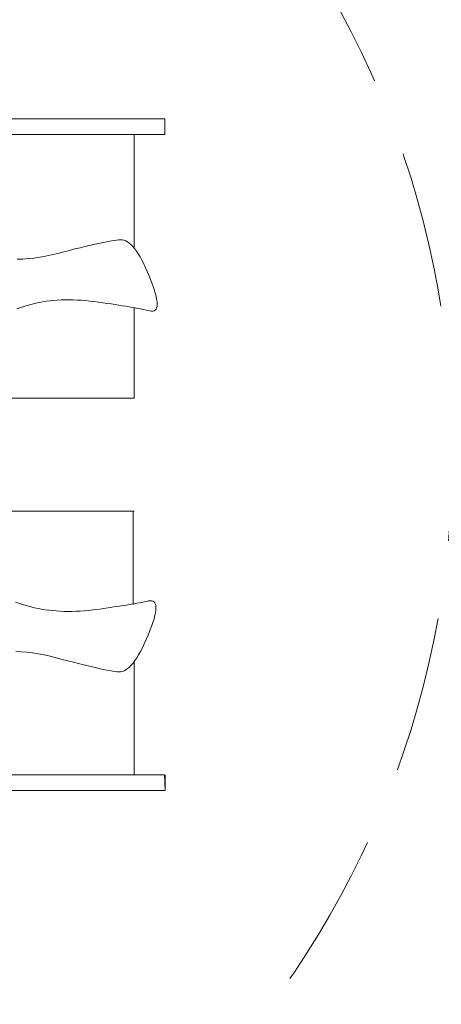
# Model space of a CAD drawing. Header units: millimetres. Extents: x -6792 to 22441, y -13430 to 4653.
# Tile 69 of 256: x -3774 to -3740, y -8139 to -8059. Entities that reach past the tile are written whole.
import ezdxf
from ezdxf import colors
from ezdxf.entities.mleader import LeaderData, LeaderLine
from ezdxf.math import Vec2, Vec3

# ---------------------------------------------------------------- set-up
doc = ezdxf.new("R2010")
doc.units = ezdxf.units.MM
doc.linetypes.add('DASHED', pattern=[19.05, 12.7, -6.35])
doc.layers.add('_A_OPIS', color=253, linetype='Continuous', lineweight=9)
doc.layers.add('Wyposazenie Wew - ludzie 2d', color=7, linetype='Continuous')
doc.styles.get("Standard").update_dxf_attribs({"font": 'arial.ttf'})

# ---------------------------------------------------------------- blocks, each defined once
blk = doc.blocks.new('_Dot')
at = {"color": 0, "linetype": 'ByBlock', "lineweight": -2}
blk.add_line((-0.5, 0), (-1, 0), dxfattribs=at)
at = {"color": 0, "linetype": 'ByBlock', "const_width": 0.5}
blk.add_lwpolyline([(-0.25, 0, 1), (0.25, 0, 1)], format="xyb", close=True, dxfattribs=at)
blk = doc.blocks.new('Z$W@#0FA31E09')
at = {"layer": 'Wyposazenie Wew - ludzie 2d', "color": 8, "linetype": 'Continuous', "lineweight": 0, "true_color": 0x707070}
for p, q in [((47.753, 126.75), (47.753, 89.154)), ((49.023, 126.68), (47.753, 126.75)), ((49.023, 126.75), (47.753, 126.75)), ((47.753, 113.823), (47.753, 126.75)), ((49.023, 89.154), (49.023, 126.68)), ((100.839, 126.709), (100.839, 89.154)), ((102.109, 126.709), (100.839, 126.709)), ((100.839, 102.443), (100.839, 126.709)), ((102.109, 89.154), (102.109, 126.709)), ((102.109, 126.709), (102.109, 102.545)), ((61.645, 125.836), (61.908, 125.905)), ((61.908, 125.905), (62.146, 125.956)), ((62.146, 125.956), (62.357, 125.986)), ((62.357, 125.986), (62.543, 125.997)), ((62.543, 125.997), (62.703, 125.989)), ((62.703, 125.989), (62.836, 125.961)), ((62.836, 125.961), (62.944, 125.913)), ((62.944, 125.913), (63.025, 125.846)), ((86.634, 125.933), (86.579, 125.846)), ((86.715, 126.001), (86.634, 125.933)), ((86.823, 126.05), (86.715, 126.001)), ((86.956, 126.079), (86.823, 126.05)), ((87.115, 126.088), (86.956, 126.079)), ((87.301, 126.079), (87.115, 126.088)), ((87.513, 126.05), (87.301, 126.079)), ((87.751, 126.001), (87.513, 126.05)), ((88.015, 125.933), (87.751, 126.001)), ((88.305, 125.846), (88.015, 125.933)), ((59.619, 125.048), (59.963, 125.204)), ((59.963, 125.204), (60.331, 125.361)), ((60.331, 125.361), (60.699, 125.509)), ((60.699, 125.509), (61.04, 125.637)), ((61.04, 125.637), (61.356, 125.746)), ((61.356, 125.746), (61.645, 125.836)), ((63.056, 125.22), (63.02, 125.045)), ((63.025, 125.846), (63.081, 125.759)), ((63.092, 125.381), (63.056, 125.22)), ((63.081, 125.759), (63.111, 125.653)), ((63.114, 125.527), (63.092, 125.381)), ((63.111, 125.653), (63.114, 125.527)), ((86.55, 125.74), (86.548, 125.614)), ((86.548, 125.614), (86.571, 125.468)), ((86.579, 125.846), (86.55, 125.74)), ((86.571, 125.468), (86.608, 125.307)), ((86.608, 125.307), (86.646, 125.133)), ((86.646, 125.133), (86.685, 124.946)), ((88.621, 125.74), (88.305, 125.846)), ((88.963, 125.614), (88.621, 125.74)), ((89.332, 125.468), (88.963, 125.614)), ((89.701, 125.314), (89.332, 125.468)), ((90.046, 125.161), (89.701, 125.314)), ((90.367, 125.008), (90.046, 125.161)), ((58.066, 124.138), (58.264, 124.287)), ((58.264, 124.287), (58.487, 124.436)), ((58.487, 124.436), (58.733, 124.587)), ((58.733, 124.587), (59.004, 124.74)), ((59.004, 124.74), (59.299, 124.893)), ((59.299, 124.893), (59.619, 125.048)), ((62.905, 124.445), (62.865, 124.219)), ((62.944, 124.658), (62.905, 124.445)), ((62.982, 124.858), (62.944, 124.658)), ((63.02, 125.045), (62.982, 124.858)), ((86.685, 124.946), (86.724, 124.746)), ((86.724, 124.746), (86.765, 124.533)), ((86.765, 124.533), (86.807, 124.308)), ((86.807, 124.308), (86.85, 124.07)), ((90.664, 124.857), (90.367, 125.008)), ((90.936, 124.707), (90.664, 124.857)), ((91.183, 124.558), (90.936, 124.707)), ((91.407, 124.41), (91.183, 124.558)), ((91.606, 124.263), (91.407, 124.41)), ((49.023, 124.228), (58.186, 124.228)), ((57.441, 123.415), (57.517, 123.557)), ((57.517, 123.557), (57.618, 123.701)), ((57.618, 123.701), (57.743, 123.845)), ((57.743, 123.845), (57.893, 123.991)), ((57.893, 123.991), (58.066, 124.138)), ((62.782, 123.729), (62.74, 123.465)), ((62.824, 123.98), (62.782, 123.729)), ((62.81, 124.139), (70.359, 124.139)), ((62.865, 124.219), (62.824, 123.98)), ((70.359, 114.026), (70.359, 124.228)), ((79.503, 124.228), (86.821, 124.228)), ((79.503, 114.068), (79.503, 124.228)), ((79.503, 114.068), (79.503, 124.228)), ((86.85, 124.07), (86.893, 123.818)), ((86.893, 123.818), (86.938, 123.555)), ((86.938, 123.555), (86.983, 123.278)), ((91.781, 124.117), (91.606, 124.263)), ((100.839, 124.228), (91.647, 124.228)), ((91.931, 123.972), (91.781, 124.117)), ((92.057, 123.829), (91.931, 123.972)), ((92.159, 123.686), (92.057, 123.829)), ((92.237, 123.545), (92.159, 123.686)), ((92.29, 123.404), (92.237, 123.545)), ((57.357, 122.997), (57.361, 123.135)), ((57.37, 122.848), (57.357, 122.997)), ((57.361, 123.135), (57.389, 123.275)), ((57.39, 122.677), (57.37, 122.848)), ((57.389, 123.275), (57.441, 123.415)), ((62.652, 122.898), (62.607, 122.595)), ((62.696, 123.188), (62.652, 122.898)), ((62.74, 123.465), (62.696, 123.188)), ((86.983, 123.278), (87.03, 122.988)), ((87.03, 122.988), (87.077, 122.686)), ((92.266, 122.612), (92.293, 122.806)), ((92.319, 123.265), (92.29, 123.404)), ((92.293, 122.806), (92.312, 122.978)), ((92.312, 122.978), (92.323, 123.127)), ((92.323, 123.127), (92.319, 123.265)), ((57.419, 122.483), (57.39, 122.677)), ((57.455, 122.267), (57.419, 122.483)), ((57.499, 122.028), (57.455, 122.267)), ((57.551, 121.767), (57.499, 122.028)), ((62.514, 121.951), (62.466, 121.61)), ((62.561, 122.28), (62.514, 121.951)), ((62.607, 122.595), (62.561, 122.28)), ((87.077, 122.686), (87.125, 122.371)), ((87.125, 122.371), (87.175, 122.043)), ((87.175, 122.043), (87.225, 121.702)), ((92.081, 121.612), (92.139, 121.896)), ((92.139, 121.896), (92.189, 122.157)), ((92.189, 122.157), (92.231, 122.396)), ((92.231, 122.396), (92.266, 122.612)), ((57.611, 121.484), (57.551, 121.767)), ((57.678, 121.178), (57.611, 121.484)), ((57.754, 120.85), (57.678, 121.178)), ((62.417, 121.256), (62.372, 120.899)), ((62.466, 121.61), (62.417, 121.256)), ((87.225, 121.702), (87.276, 121.349)), ((87.276, 121.349), (87.324, 120.991)), ((91.943, 120.977), (92.016, 121.306)), ((92.016, 121.306), (92.081, 121.612)), ((57.837, 120.499), (57.754, 120.85)), ((57.928, 120.126), (57.837, 120.499)), ((62.334, 120.546), (62.302, 120.199)), ((62.372, 120.899), (62.334, 120.546)), ((87.324, 120.991), (87.365, 120.639)), ((87.365, 120.639), (87.399, 120.293)), ((91.774, 120.252), (91.862, 120.626)), ((91.862, 120.626), (91.943, 120.977)), ((58.027, 119.731), (57.928, 120.126)), ((58.134, 119.313), (58.027, 119.731)), ((62.261, 119.522), (62.252, 119.191)), ((62.278, 119.858), (62.261, 119.522)), ((62.302, 120.199), (62.278, 119.858)), ((87.399, 120.293), (87.426, 119.951)), ((87.426, 119.951), (87.445, 119.615)), ((87.445, 119.615), (87.457, 119.284)), ((91.574, 119.437), (91.678, 119.856)), ((91.678, 119.856), (91.774, 120.252)), ((58.249, 118.873), (58.134, 119.313)), ((58.371, 118.41), (58.249, 118.873)), ((62.252, 119.191), (62.249, 118.865)), ((62.249, 118.865), (62.254, 118.545)), ((87.457, 119.284), (87.462, 118.959)), ((87.462, 118.959), (87.46, 118.639)), ((91.343, 118.533), (91.462, 118.996)), ((91.462, 118.996), (91.574, 119.437)), ((49.023, 102.443), (49.023, 118.598)), ((58.502, 117.925), (58.371, 118.41)), ((58.627, 117.433), (58.502, 117.925)), ((62.254, 118.545), (62.265, 118.23)), ((62.265, 118.23), (62.284, 117.921)), ((62.284, 117.921), (62.31, 117.617)), ((87.434, 118.014), (87.411, 117.71)), ((87.451, 118.324), (87.434, 118.014)), ((87.46, 118.639), (87.451, 118.324)), ((91.095, 117.554), (91.216, 118.047)), ((91.216, 118.047), (91.343, 118.533)), ((58.734, 116.949), (58.627, 117.433)), ((62.31, 117.617), (62.343, 117.318)), ((62.343, 117.318), (62.383, 117.025)), ((87.342, 117.118), (87.296, 116.829)), ((87.38, 117.411), (87.342, 117.118)), ((87.411, 117.71), (87.38, 117.411)), ((90.992, 117.069), (91.095, 117.554)), ((58.822, 116.474), (58.734, 116.949)), ((58.892, 116.008), (58.822, 116.474)), ((62.383, 117.025), (62.431, 116.737)), ((62.431, 116.737), (62.485, 116.454)), ((62.485, 116.454), (62.547, 116.177)), ((87.244, 116.546), (87.184, 116.269)), ((87.296, 116.829), (87.244, 116.546)), ((90.84, 116.126), (90.907, 116.593)), ((90.907, 116.593), (90.992, 117.069)), ((58.944, 115.549), (58.892, 116.008)), ((58.977, 115.099), (58.944, 115.549)), ((62.547, 116.177), (62.617, 115.896)), ((62.617, 115.896), (62.698, 115.602)), ((62.698, 115.602), (62.788, 115.294)), ((87.038, 115.692), (86.95, 115.384)), ((87.116, 115.987), (87.038, 115.692)), ((87.184, 116.269), (87.116, 115.987)), ((90.762, 115.217), (90.792, 115.667)), ((90.792, 115.667), (90.84, 116.126)), ((58.992, 114.658), (58.977, 115.099)), ((62.788, 115.294), (62.889, 114.974)), ((62.889, 114.974), (62.999, 114.64)), ((86.852, 115.063), (86.744, 114.728)), ((86.95, 115.384), (86.852, 115.063)), ((90.75, 114.776), (90.762, 115.217))]:
    blk.add_line(p, q, dxfattribs=at)
at = {"layer": 'Wyposazenie Wew - ludzie 2d', "color": 8, "linetype": 'DASHED', "lineweight": 0, "true_color": 0x707070}
blk.add_circle((75, 75), 75, dxfattribs=at)

msp = doc.modelspace()

# ---------------------------------------------------------------- block references
at = {"xscale": -1, "rotation": 270}
msp.add_blockref('Z$W@#0FA31E09', (-3889.234, -8169.405), dxfattribs=at)

# ---------------------------------------------------------------- leaders
at = {"layer": '_A_OPIS', "linetype": 'ByBlock'}
ml = msp.add_multileader_mtext('Standard', dxfattribs=at)
ml.set_content('COKOLIKI PRZYŚCIENNE O WYS. OK. 7-8 CM\\PZ PŁYTEK FORMATU 60X120CM CIĘTYCH\\PWZDŁUŻ NA 7-8 NP. OPTIMUM GRAND\\PCOLOURS GRAPHITE MAT FUGA 2 MM\\PO KOLORZE ZBLIŻONYM DO\\PPŁYTKI (GRAFIT)', color=256)
ml.set_leader_properties(color=256, linetype='ByLayer', lineweight=-1)
ml.set_arrow_properties(name='DOT')
ml.build(insert=Vec2(0, 0))
ml.multileader.update_dxf_attribs({"text_left_attachment_type": 6, "text_right_attachment_type": 5, "dogleg_length": 3, "arrow_head_size": 6})
ctx = ml.context
ctx.base_point, ctx.char_height, ctx.arrow_head_size, ctx.plane_origin, ctx.plane_x_axis, ctx.plane_y_axis = Vec3(-3480.999, -8148.037), 5, 6, Vec3(-4028.368, -7988.964), Vec3(0.00063, 1), Vec3(-1, 0.00063)
ctx.left_attachment, ctx.right_attachment = 6, 5
notes = []
notes.append((ctx, [(0, (1, 1, 0), (-3535.282, -7989.272), (-0.00063, -1), 5.014, [(0, [(-3444.609, -7989.332)], 0, [])])]))
ctx.mtext.insert, ctx.mtext.text_direction, ctx.mtext.rotation, ctx.mtext.line_spacing_factor, ctx.mtext.flow_direction = Vec3(-3474.433, -7996.324), Vec3(-0.00063, -1), 4.711759, 1.2, 5
for ctx, leaders in notes:
    for number, flags, end, landing, length, lines in leaders:
        leader = LeaderData()
        leader.index, (leader.has_last_leader_line, leader.has_dogleg_vector, leader.attachment_direction) = number, flags
        leader.last_leader_point, leader.dogleg_vector, leader.dogleg_length = Vec3(end), Vec3(landing), length
        for number, points, colour, breaks in lines:
            line = LeaderLine()
            line.index, line.vertices, line.color, line.breaks = number, Vec3.list(points), colors.encode_raw_color(colour), breaks
            leader.lines.append(line)
        ctx.leaders.append(leader)

doc.saveas('drawing.dxf')
